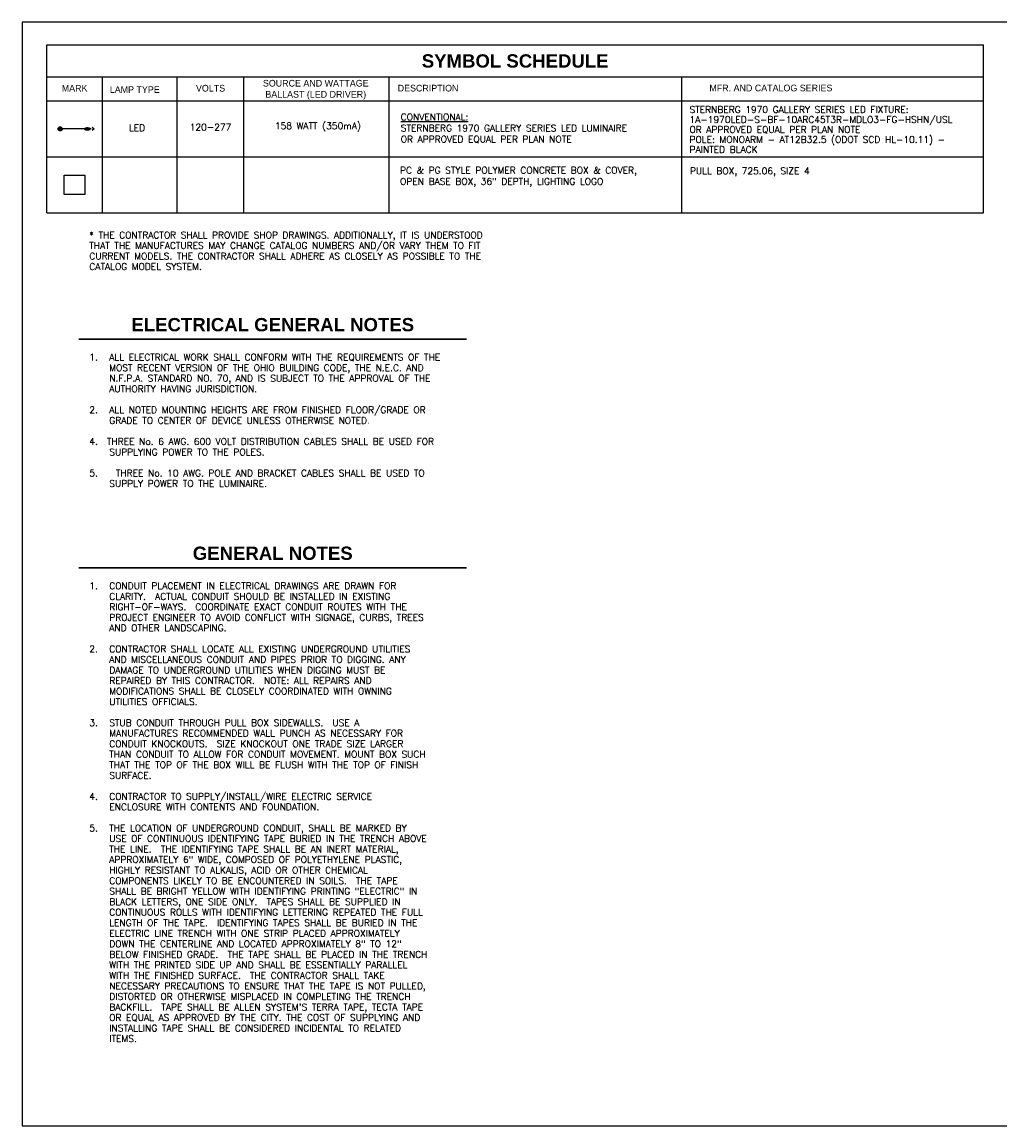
# Model space of a CAD drawing. Extents: x 32 to 184, y -138 to -117.
# Tile 1 of 3: x 32 to 51, y -138 to -117. Entities that reach past the tile are written whole.
import ezdxf
from ezdxf.enums import TextEntityAlignment as Align

# ---------------------------------------------------------------- set-up
doc = ezdxf.new("R2010")
doc.units = 0
doc.header["$LTSCALE"] = 20
doc.header["$MEASUREMENT"] = 0
for name, color, linetype in [('E-BORDER', 4, 'Continuous'), ('P-LIGHT - POLE', 1, 'Continuous'), ('text', 9, 'Continuous')]:
    doc.layers.add(name, color=color, linetype=linetype)
doc.styles.add('ODOT', font='AU101S01.SHX')
doc.styles.add('RDD', font='au101s01.shx')
doc.styles.add('SOLID', font='arialbd.ttf')

msp = doc.modelspace()

# ---------------------------------------------------------------- hatches: boundary and pattern name
at = {"layer": 'P-LIGHT - POLE'}
h = msp.add_hatch(color=256, dxfattribs=at)
h.dxf.hatch_style = 1
edge = h.paths.add_edge_path()
edge.add_arc((32.862, -118.983), 0.0389, 0, 360)
h = msp.add_hatch(color=256, dxfattribs=at)
edge = h.paths.add_edge_path()
edge.add_ellipse((33.374, -118.984), major_axis=(-0.069, -0.0012), ratio=0.5, start_angle=0, end_angle=360)

# ---------------------------------------------------------------- linework, layer by layer
at = {"layer": 'E-BORDER'}
for p, q in [((32.609, -117.406), (50.228, -117.406)), ((32.609, -118.456), (32.609, -117.406)), ((50.228, -118.456), (50.228, -117.406)), ((32.609, -118.006), (50.228, -118.006)), ((33.659, -118.456), (33.659, -118.006)), ((35.065, -118.456), (35.065, -118.006)), ((36.315, -118.456), (36.315, -118.006)), ((39.048, -118.456), (39.048, -118.006)), ((44.551, -118.456), (44.551, -118.006)), ((32.609, -118.456), (50.228, -118.456)), ((32.609, -120.559), (32.609, -118.456)), ((33.659, -120.559), (33.659, -118.456)), ((35.065, -120.559), (35.065, -118.456)), ((36.315, -120.559), (36.315, -118.456)), ((39.048, -120.559), (39.048, -118.456)), ((44.551, -120.559), (44.551, -118.456)), ((50.228, -120.559), (50.228, -118.456)), ((32.609, -119.509), (50.228, -119.509)), ((32.609, -120.559), (50.228, -120.559))]:
    msp.add_line(p, q, dxfattribs=at)
at = {"layer": 'P-LIGHT - POLE', "flags": 128}
for points, elevation in [([(33.443, -118.983), (32.862, -118.983)], 2.511), ([(33.461, -118.952), (33.5, -118.982), (33.462, -119.014)], 5.022)]:
    msp.add_lwpolyline(points, dxfattribs=dict(at, elevation=elevation))
at = {"layer": 'P-LIGHT - POLE'}
msp.add_circle((32.862, -118.983), 0.0389, dxfattribs=at)
at = {"layer": 'text', "flags": 128}
msp.add_lwpolyline([(32.146, -116.975), (32.146, -137.725), (62.526, -137.725), (62.526, -116.975)], close=True, dxfattribs=at)
at = {"layer": 'text', "color": 1}
msp.add_lwpolyline([(32.94, -119.85), (33.328, -119.852), (33.328, -120.218), (32.94, -120.215)], close=True, dxfattribs=at)
at = {"layer": 'text', "ltscale": 0.0625, "const_width": 0.0312}
for points in [[(33.21, -122.938), (40.51, -122.938)], [(33.21, -127.235), (40.51, -127.235)]]:
    msp.add_lwpolyline(points, dxfattribs=at)

# ---------------------------------------------------------------- texts
at = {"layer": 'text'}
for s, height, style, p in [('SYMBOL SCHEDULE', 0.25, 'SOLID', (41.419, -117.706)), ('MARK', 0.125, 'RDD', (33.134, -118.218)), ('VOLTS', 0.125, 'RDD', (35.69, -118.218))]:
    msp.add_text(s, height=height, dxfattribs=dict(at, style=style)).set_placement(p, align=Align.MIDDLE_CENTER)
at = {"layer": 'text', "style": 'SOLID'}
for s, p in [('ELECTRICAL GENERAL NOTES', (36.86, -122.663)), ('GENERAL NOTES', (36.86, -126.96))]:
    msp.add_text(s, height=0.25, dxfattribs=at).set_placement(p, align=Align.MIDDLE)
at = {"layer": 'text', "char_height": 0.125, "style": 'RDD'}
for s, insert, width, attachment_point in [('SOURCE AND WATTAGE BALLAST (LED DRIVER)', (37.669, -118.062), 2.49505, 2), ('LAMP TYPE', (33.796, -118.244), 3.80821, 4), ('DESCRIPTION', (39.21, -118.218), 3.80821, 4), ('MFR. AND CATALOG SERIES', (45.072, -118.215), 3.80821, 4), ('{\\Fsimplex|c0;120-277}', (35.69, -118.95), 0.32867, 5), ('{\\Fsimplex|c0;158 WATT (350mA)}', (37.709, -118.946), 2.19636, 5), ('{\\Fsimplex|c0;LED}', (34.308, -118.964), 0.32867, 5)]:
    msp.add_mtext(s, dxfattribs=dict(at, insert=insert, width=width, attachment_point=attachment_point))
at = {"layer": 'text', "color": 1, "insert": (44.698, -118.996), "char_height": 0.125, "attachment_point": 4, "line_spacing_factor": 0.9, "style": 'RDD'}
msp.add_mtext_dynamic_manual_height_columns('{\\Fsimplex|c0;\\C256;STERNBERG 1970 GALLERY SERIES LED FIXTURE: 1A-1970LED-S-BF-10ARC45T3R-MDLO3-FG-HSHN/USL OR APPROVED EQUAL PER PLAN NOTE \\PPOLE: MONOARM - AT12B32.5 (ODOT SCD HL-10.11) - PAINTED BLACK }', width=5.6481, gutter_width=60, heights=[0], dxfattribs=at)
at = {"layer": 'text', "color": 1, "insert": (39.268, -118.974), "char_height": 0.125, "attachment_point": 4, "style": 'RDD'}
msp.add_mtext_dynamic_manual_height_columns('{\\Fsimplex|c0;\\L\\C256;CONVENTIONAL:\\l\\PSTERNBERG 1970 GALLERY SERIES LED LUMINAIRE\\POR APPROVED EQUAL PER PLAN NOTE}', width=5.12204, gutter_width=60, heights=[0], dxfattribs=at)
at = {"layer": 'text', "char_height": 0.125, "attachment_point": 4, "style": 'RDD'}
for s, width, insert in [('\\pxql;{\\Fsimplex|c0;PC & PG STYLE POLYMER CONCRETE BOX & COVER,\\P\\pq*;OPEN BASE BOX, 36" DEPTH, LIGHTING LOGO}', 5.12301, (39.256, -119.885)), ('{\\Fsimplex|c0;PULL BOX, 725.06, SIZE 4}', 436.51358, (44.705, -119.793))]:
    msp.add_mtext_dynamic_manual_height_columns(s, width=width, gutter_width=60, heights=[0], dxfattribs=dict(at, insert=insert))
at = {"layer": 'text', "char_height": 0.125, "attachment_point": 1, "line_spacing_factor": 0.95, "style": 'ODOT'}
for s, insert, width in [('\\A1;{\\Fsimplex|c0;* THE CONTRACTOR SHALL PROVIDE SHOP DRAWINGS. ADDITIONALLY, IT IS UNDERSTOOD THAT THE MANUFACTURES MAY CHANGE CATALOG NUMBERS AND/OR VARY THEM TO FIT CURRENT MODELS. THE CONTRACTOR SHALL ADHERE AS CLOSELY AS POSSIBLE TO THE CATALOG MODEL SYSTEM.}', (33.41, -120.916), 8.14657), ('\\A1;\\pxi-3,l3,t3;{\\Fsimplex|c0;1.^IALL ELECTRICAL WORK SHALL CONFORM WITH THE REQUIREMENTS OF THE MOST RECENT VERSION OF THE OHIO BUILDING CODE, THE N.E.C. AND N.F.P.A. STANDARD NO. 70, AND IS SUBJECT TO THE APPROVAL OF THE AUTHORITY HAVING JURISDICTION.\\P\\pi0,l0,tz;\\P\\pi-3,l3,t3;2.^IALL NOTED MOUNTING HEIGHTS ARE FROM FINISHED FLOOR/GRADE OR GRADE TO CENTER OF DEVICE UNLESS OTHERWISE NOTED}.\\P\\pi0,l0,tz;\\P\\pi-3,l3;{\\Fsimplex|c0;4.  THREE No. 6 AWG. 600 VOLT DISTRIBUTION CABLES SHALL BE USED FOR SUPPLYING POWER TO THE POLES.\\P\\P5. ^ITHREE No. 10 AWG. POLE AND BRACKET CABLES SHALL BE USED TO SUPPLY POWER TO THE LUMINAIRE.}', (33.41, -123.213), 6.9), ('\\A1;\\pxi-3,l3,t3;{\\Fsimplex|c0;1.^ICONDUIT PLACEMENT IN ELECTRICAL DRAWINGS ARE DRAWN FOR CLARITY.  ACTUAL CONDUIT SHOULD BE INSTALLED IN EXISTING RIGHT-OF-WAYS.  COORDINATE EXACT CONDUIT ROUTES WITH THE PROJECT ENGINEER TO AVOID CONFLICT WITH SIGNAGE, CURBS, TREES AND OTHER LANDSCAPING.\\P\\pi0,l0,tz;\\P\\pi-3,l3,t3;2.^ICONTRACTOR SHALL LOCATE ALL EXISTING UNDERGROUND UTILITIES AND MISCELLANEOUS CONDUIT AND PIPES PRIOR TO DIGGING. ANY DAMAGE TO UNDERGROUND UTILITIES WHEN DIGGING MUST BE REPAIRED BY THIS CONTRACTOR.  NOTE: ALL REPAIRS AND MODIFICATIONS SHALL BE CLOSELY COORDINATED WITH OWNING UTILITIES OFFICIALS.\\P\\pi0,l0,tz;\\P\\pi-3,l3,t3;3.^ISTUB CONDUIT THROUGH PULL BOX SIDEWALLS.  USE A MANUFACTURES RECOMMENDED WALL PUNCH AS NECESSARY FOR CONDUIT KNOCKOUTS.  SIZE KNOCKOUT ONE TRADE SIZE LARGER THAN CONDUIT TO ALLOW FOR CONDUIT MOVEMENT. MOUNT BOX SUCH THAT THE TOP OF THE BOX WILL BE FLUSH WITH THE TOP OF FINISH SURFACE.\\P\\pi0,l0,tz;\\P\\pi-3,l3,t3;4.^ICONTRACTOR TO SUPPLY/INSTALL/WIRE ELECTRIC SERVICE ENCLOSURE WITH CONTENTS AND FOUNDATION.    \\P\\pi0,l0,tz;\\P\\pi-3,l3,t3;5.^ITHE LOCATION OF UNDERGROUND CONDUIT, SHALL BE MARKED BY USE OF CONTINUOUS IDENTIFYING TAPE BURIED IN THE TRENCH ABOVE THE LINE.  THE IDENTIFYING TAPE SHALL BE AN INERT MATERIAL, APPROXIMATELY 6" WIDE, COMPOSED OF POLYETHYLENE PLASTIC, HIGHLY RESISTANT TO ALKALIS, ACID OR OTHER CHEMICAL COMPONENTS LIKELY TO BE ENCOUNTERED IN SOILS.  THE TAPE SHALL BE BRIGHT YELLOW WITH IDENTIFYING PRINTING "ELECTRIC" IN BLACK LETTERS, ONE SIDE ONLY.  TAPES SHALL BE SUPPLIED IN CONTINUOUS ROLLS WITH IDENTIFYING LETTERING REPEATED THE FULL LENGTH OF THE TAPE.  IDENTIFYING TAPES SHALL BE BURIED IN THE ELECTRIC LINE TRENCH WITH ONE STRIP PLACED APPROXIMATELY DOWN THE CENTERLINE AND LOCATED APPROXIMATELY 8" TO 12" BELOW FINISHED GRADE.  THE TAPE SHALL BE PLACED IN THE TRENCH WITH THE PRINTED SIDE UP AND SHALL BE ESSENTIALLY PARALLEL WITH THE FINISHED SURFACE.  THE CONTRACTOR SHALL TAKE NECESSARY PRECAUTIONS TO ENSURE THAT THE TAPE IS NOT PULLED, DISTORTED OR OTHERWISE MISPLACED IN COMPLETING THE TRENCH BACKFILL.  TAPE SHALL BE ALLEN SYSTEM\'S TERRA TAPE, TECTA TAPE OR EQUAL AS APPROVED BY THE CITY. THE COST OF SUPPLYING AND INSTALLING TAPE SHALL BE CONSIDERED INCIDENTAL TO RELATED ITEMS. } ', (33.41, -127.51), 6.9)]:
    msp.add_mtext(s, dxfattribs=dict(at, insert=insert, width=width))

doc.saveas('drawing.dxf')
